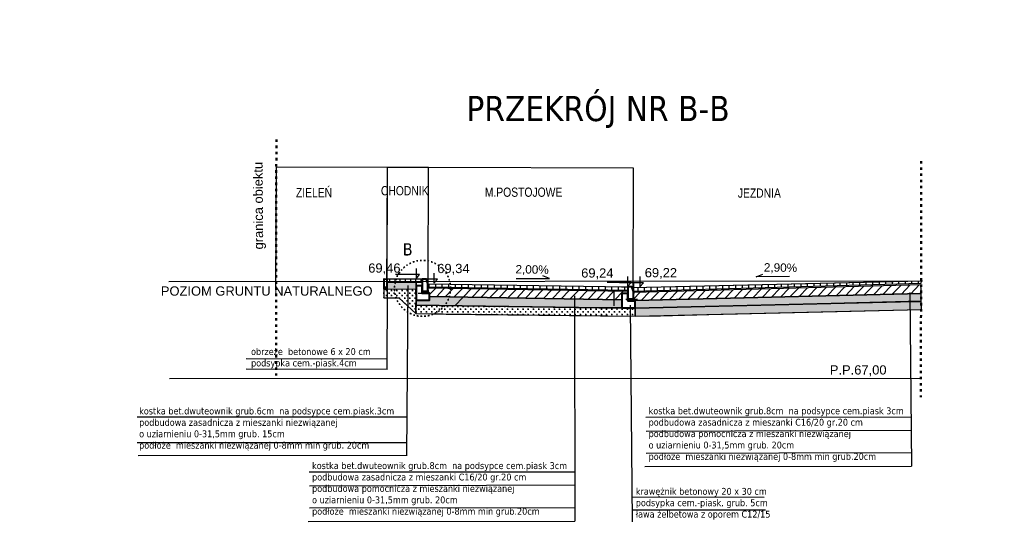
# Model space of a CAD drawing. Extents: x 8014 to 6635291, y -5609 to 5765892.
# Tile 155 of 158: x 6604926 to 6607322, y 5735956 to 5737180. Entities that reach past the tile are written whole.
import ezdxf
from ezdxf.enums import TextEntityAlignment as Align

# ---------------------------------------------------------------- set-up
doc = ezdxf.new("R2010")
doc.units = 0
doc.header["$PDSIZE"] = 0.75
doc.linetypes.add('ACAD_ISO03W100', pattern=[30, 12, -18])
doc.layers.get('0').update_dxf_attribs({"linetype": 'CONTINUOUS'})
doc.layers.get('Defpoints').update_dxf_attribs({"linetype": 'CONTINUOUS'})
doc.layers.add('1', color=7, linetype='CONTINUOUS')
doc.layers.add('a_zieleń', color=80, linetype='CONTINUOUS')
doc.layers.add('GELULI_O', color=7, linetype='CONTINUOUS', lineweight=18, true_color=0xfeffff)
doc.layers.add('LSEC_____233', color=7, linetype='CONTINUOUS', lineweight=5)
doc.styles.add('Arial', font='arial.ttf')
doc.styles.add('Style-SWISSLT_1250', font='SWISSLT_1250.shx')
doc.dimstyles.new('KKK', dxfattribs={"dimscale": 0.5, "dimtxt": 0.4, "dimasz": 0.3, "dimexe": 0.1, "dimexo": 0.1, "dimgap": 0.1, "dimtad": 1, "dimtoh": 1, "dimtxsty": 'Standard', "dimblk": 'ARCHTICK', "dimcen": 2.5, "dimadec": 0, "dimazin": 0, "dimtfac": 1, "dimtix": 1, "dimtmove": 0, "dimatfit": 0, "dimldrblk": 'OBLIQUE', "dimfxl": 1, "dimarcsym": 0})

# ---------------------------------------------------------------- blocks, each defined once
blk = doc.blocks.new('_ArchTick')
at = {"color": 0, "linetype": 'ByBlock', "const_width": 0.15}
blk.add_lwpolyline([(-0.5, -0.5), (0.5, 0.5)], dxfattribs=at)
blk = doc.blocks.new('*D798')
at = {"color": 0, "lineweight": -2}
for p, q in [((6605919.8, 5736539.6), (6605920.7, 5736820)), ((6606419.6, 5736818.4), (6605920.7, 5736820)), ((6606418.7, 5736523.5), (6606419.6, 5736818.4))]:
    blk.add_line(p, q, dxfattribs=at)
at = {"layer": 'Defpoints', "color": 0, "linetype": 'ByBlock'}
for p in [(6605920.7, 5736820), (6605919.8, 5736539.6), (6606418.7, 5736523.5)]:
    blk.add_point(p, dxfattribs=at)
at = {"color": 0, "linetype": 'ByBlock', "lineweight": -2, "xscale": 0.15, "yscale": 0.15, "zscale": 0.15}
for p, rotation in [((6605920.7, 5736820), 179.8192895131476), ((6606419.6, 5736818.4), 359.8192895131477)]:
    blk.add_blockref('_ArchTick', p, dxfattribs=dict(at, rotation=rotation))
at = {"color": 0, "linetype": 'ByBlock', "lineweight": 9, "insert": (6606090.5, 5736819.6), "char_height": 0.2, "attachment_point": 5, "rotation": 359.8193}
blk.add_mtext('5,00', dxfattribs=at)
blk = doc.blocks.new('_Oblique')
at = {"color": 0, "linetype": 'ByBlock', "lineweight": -2}
blk.add_line((-0.5, -0.5), (0.5, 0.5), dxfattribs=at)
blk = doc.blocks.new('*U707')
at = {"layer": 'LSEC_____233', "color": 7, "linetype": 'Continuous', "lineweight": -3}
for p, q in [((0.238, -0.019), (0.142, 0.019)), ((-0.238, -0.019), (0.238, -0.019))]:
    blk.add_line(p, q, dxfattribs=at)
blk = doc.blocks.new('*D799')
at = {"color": 0, "lineweight": -2}
for p, q in [((6605819.8, 5736525.1), (6605820.7, 5736820.2)), ((6605920.7, 5736819.8), (6605820.7, 5736820.1)), ((6605919.8, 5736539.6), (6605920.7, 5736819.8))]:
    blk.add_line(p, q, dxfattribs=at)
at = {"layer": 'Defpoints', "color": 0, "linetype": 'ByBlock'}
for p in [(6605820.7, 5736820.1), (6605919.8, 5736539.6), (6605819.8, 5736525)]:
    blk.add_point(p, dxfattribs=at)
at = {"color": 0, "linetype": 'ByBlock', "lineweight": -2, "xscale": 0.15, "yscale": 0.15, "zscale": 0.15}
for p, rotation in [((6605820.7, 5736820.1), 179.8192895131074), ((6605920.7, 5736819.8), 359.8192895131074)]:
    blk.add_blockref('_ArchTick', p, dxfattribs=dict(at, rotation=rotation))
at = {"color": 0, "linetype": 'ByBlock', "lineweight": 9, "insert": (6605877.4, 5736820.1), "char_height": 0.2, "attachment_point": 5, "rotation": 359.8193}
blk.add_mtext('1,00', dxfattribs=at)
blk = doc.blocks.new('*U709')
at = {"layer": 'LSEC_____233', "color": 7, "linetype": 'Continuous', "lineweight": -3}
for p, q in [((0.238, -0.019), (0.142, 0.019)), ((-0.238, -0.019), (0.238, -0.019))]:
    blk.add_line(p, q, dxfattribs=at)
blk = doc.blocks.new('*D806')
at = {"color": 0, "lineweight": -2}
for p, q in [((6605549.7, 5736525.5), (6605550.6, 5736820.9)), ((6605821.1, 5736819.9), (6605550.6, 5736820.8)), ((6605820.2, 5736540.1), (6605821.1, 5736820))]:
    blk.add_line(p, q, dxfattribs=at)
at = {"layer": 'Defpoints', "color": 0, "linetype": 'ByBlock'}
for p in [(6605550.6, 5736820.8), (6605820.2, 5736540.1), (6605549.7, 5736525.5)]:
    blk.add_point(p, dxfattribs=at)
at = {"color": 0, "linetype": 'ByBlock', "lineweight": -2, "xscale": 0.15, "yscale": 0.15, "zscale": 0.15}
for p, rotation in [((6605550.6, 5736820.8), 179.8192895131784), ((6605821.1, 5736819.9), 359.8192895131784)]:
    blk.add_blockref('_ArchTick', p, dxfattribs=dict(at, rotation=rotation))
at = {"color": 0, "linetype": 'ByBlock', "lineweight": 9, "insert": (6605672, 5736820.6), "char_height": 0.2, "attachment_point": 5, "rotation": 359.8193}
blk.add_mtext('2,75', dxfattribs=at)

msp = doc.modelspace()

# ---------------------------------------------------------------- hatches: boundary and pattern name
at = {"lineweight": -3}
h = msp.add_hatch(dxfattribs=at)
h.set_pattern_fill('GRAVEL', color=256, scale=3, angle=1)
h.set_pattern_definition([(229.01279, (6613104.082, 5742963.3874), (-597.5382947, -696.3345363), [10.25164, -1014.9145]), (185.96974, (6613097.358, 5742955.649), (912.9308586, 92.1468792), [17.59214, -1741.62147]), (133.510447, (6613079.8614, 5742953.819), (776.512551, -824.773604), [12.40445, -1228.0417]), (268.27369, (6613050.4804, 5742934.2535), (49.5909271, 1525.0977608), [16.02014, -1585.9931]), (293.833654, (6613049.9978, 5742918.2406), (-396.9004523, 907.6113656), [15.709, -1555.19423]), (358.27369, (6613056.3455, 5742903.8712), (-1525.0977608, 49.5909271), [16.02014, -1585.9931]), (38.69424, (6613072.3584, 5742903.3886), (-977.1503931, -779.1722976), [21.1858, -2097.39346]), (73.25533, (6613088.8938, 5742916.6332), (504.0615466, 1685.4537897), [20.0016, -1980.1577]), (122.429566, (6613094.6564, 5742935.7867), (-626.7955089, 979.8101398), [16.0744, -1591.36637]), (176.23636, (6613086.036, 5742949.354), (839.4022114, -61.5597874), [18.3514, -899.2181]), (223.397438, (6613067.7245, 5742950.559), (-899.63212535, -854.03081856), [23.73234, -2349.50318]), (139.814075, (6613125.92, 5742934.808), (-541.298001, 447.8212527), [8.10014, -801.917]), (172.469234, (6613119.732, 5742940.035), (993.1088736, -135.0884348), [15.41046, -1525.63917]), (226, (6613104.454, 5742942.055), (1.32987, -76.1884), [10.7763, -96.9868]), (204.19859, (6613098.962, 5742951.104), (378.282225, 159.026156), [5.80324, -574.51867]), (292.80141, (6613093.668, 5742948.725), (-80.178014, 227.23531), [8.20697, -402.1426]), (31.96376, (6613096.849, 5742941.16), (225.905436, 156.366409), [13.3296, -430.98894]), (162.56505, (6613108.158, 5742948.216), (153.70666, -73.52865), [9.6386, -231.32694]), (17.38954, (6613049.479, 5742947.954), (757.8943236, 241.8639168), [13.50264, -1336.7648]), (71.346176, (6613062.3647, 5742951.9896), (-290.1249704, -843.3918316), [11.32797, -1121.46647]), (294.19859, (6613107.892, 5742963.454), (-159.026156, 378.282225), [11.6064, -568.7155]), (344.61046, (6613112.649, 5742952.8673), (-765.8735638, 215.2664494), [13.50264, -1336.7648]), (340.44395, (6613050.304, 5742900.717), (-383.601719, 145.727422), [13.02106, -638.03203]), (295.77514, (6613062.5736, 5742896.359), (-395.5705794, 831.422971), [10.91016, -1080.1078]), (67.80141, (6613109.983, 5742887.279), (145.727422, 383.601719), [11.6064, -568.7155]), (18.354025, (6613114.3684, 5742898.025), (-985.1296333, -322.0419314), [12.7735, -1264.5713]), (70.44395, (6613072.651, 5742886.627), (-145.727422, -383.601719), [6.5105, -644.54256]), (102.30993, (6613105.412, 5742887.199), (-81.507888, 303.423704), [3.88544, -384.65985]), (166.96376, (6613104.584, 5742890.995), (229.895056, -72.198774), [15.709, -298.47164]), (187.009006, (6613089.2794, 5742894.5385), (760.5540703, 89.4871281), [14.558, -1441.24095]), (304.69007, (6613096.969, 5742934.303), (-78.84814, 151.046915), [10.9897, -263.7533]), (354.157227, (6613103.2233, 5742925.2666), (1297.8624511, -129.7689414), [19.1867, -1899.48027]), (61.9454, (6613122.31, 5742923.3134), (-295.444464, -538.638254), [7.84525, -776.68177]), (91, (6613126, 5742930.24), (-77.51827, 74.8585), [4.572, -71.628]), (121.25644, (6613087.716, 5742896.7976), (314.062691, -527.999267), [10.586, -1048.0182]), (49.01279, (6613082.223, 5742905.847), (597.5382947, 696.3345363), [20.5033, -1004.66287]), (1, (6613095.67, 5742921.324), (74.8585, 77.51827), [19.812, -56.388]), (326.304846, (6613115.48, 5742921.67), (771.1930576, -520.0200265), [12.0483, -1192.7795]), (255.0546, (6613125.504, 5742914.986), (-70.868901, -306.083451), [11.0949, -543.6495]), (208.645975, (6613122.6427, 5742904.2663), (-1434.2807594, -787.1515376), [18.06435, -1788.37393]), (176.42608, (6613106.7895, 5742895.6063), (-991.7790002, 58.9000406), [19.1109, -1891.9754])])
h.paths.add_polyline_path([(6605890.437, 5736540.487), (6605819.725, 5736540.585), (6605819.65, 5736524.578), (6605890.488, 5736523.671)])
h.paths.add_polyline_path([(6606391.216, 5736484.057), (6606391.288, 5736489.026), (6606391.288, 5736498.062), (6605923.081, 5736505.99), (6605923.322, 5736497.163), (6605890.659, 5736497.157), (6605890.557, 5736484.88), (6606391.679, 5736478.139)])
h.paths.add_polyline_path([(6607116.367, 5736494.266), (6607119.792, 5736494.612), (6607120.15, 5736513.408), (6606423.625, 5736496.121), (6606423.561, 5736488.733), (6606423.725, 5736484.862), (6606423.959, 5736477.948), (6607103.612, 5736493.95)])
h = msp.add_hatch(dxfattribs=at)
h.set_pattern_fill('ANSI31', color=256, scale=4, angle=45, style=0)
h.set_pattern_definition([(90, (6612925.974, 5742948.483), (-12.7, 0), [])])
h.paths.add_polyline_path([(6605905.328, 5736548.124), (6605819.968, 5736548.879), (6605820.019, 5736543.172), (6605905.324, 5736542.757)])
h = msp.add_hatch(dxfattribs=at)
h.set_pattern_fill('ANSI31', color=256, scale=5, angle=45)
h.set_pattern_definition([(90, (6613050.556, 5742886.241), (-15.875, 0), [])])
h.paths.add_polyline_path([(6605919.456, 5736537.198), (6606405.72, 5736529.76), (6606405.81, 5736520.991), (6605919.201, 5736528.829)])
h.paths.add_polyline_path([(6606416.464, 5736528.198), (6607119.418, 5736544.637), (6607119.243, 5736537.849), (6606420.018, 5736518.697)])
h = msp.add_hatch(dxfattribs=at)
h.set_pattern_fill('CROSS', color=256)
h.set_pattern_definition([(0, (6616084.8375, 5743842.487), (6.35, 6.35), [3.175, -9.525]), (90, (6616086.425, 5743840.8996), (-6.35, 6.35), [3.175, -9.525])])
h.paths.add_polyline_path([(6605890.154, 5736486.165), (6605890.695, 5736497.253), (6605890.154, 5736522.812), (6605812.103, 5736523.629), (6605812.076, 5736502.95), (6605831.333, 5736502.973), (6605848.937, 5736502.862), (6605890.194, 5736464.367)])
h = msp.add_hatch(dxfattribs=at)
h.set_pattern_fill('GRAVEL', color=256, scale=3, angle=47.97161, style=0)
h.set_pattern_definition([(275.9844, (6607342.5103, 5736504.9886), (101.294838, -911.96116), [10.2516, -1014.9145]), (232.94135, (6607343.579, 5736494.7928), (555.587293, 730.2441784), [17.5921, -1741.6215]), (180.48206, (6607332.9775, 5736480.754), (1132.784057, 4.849787), [12.4044, -1228.0417]), (315.2453, (6607327.232, 5736445.925), (-1081.0314795, 1076.918465), [16.0201, -1585.9931]), (340.80526, (6607338.6083, 5736434.6457), (-934.307396, 329.177839), [15.709, -1555.1942]), (45.2453, (6607353.444, 5736429.481), (-1076.918465, -1081.0314795), [16.0201, -1585.9931]), (85.66585, (6607364.7233, 5736440.8573), (-97.181823, -1245.9887854), [21.1858, -2097.3935]), (120.22694, (6607366.3244, 5736461.9825), (-888.1413777, 1518.5642605), [20.0016, -1980.1577]), (169.40118, (6607356.255, 5736479.2646), (-1143.957175, 210.3865515), [16.0744, -1591.3664]), (223.20797, (6607340.455, 5736482.221), (617.77622, 571.610201), [18.3514, -899.218]), (270.36905, (6607327.079, 5736469.657), (10.436346, -1240.402226), [23.7323, -2349.5032]), (186.7857, (6607378.3036, 5736501.451), (-696.72482, -90.12172), [8.1001, -801.917]), (219.44084, (6607370.2602, 5736500.494), (776.410194, 633.799125), [15.4105, -1525.6392]), (272.9716, (6607358.36, 5736490.704), (56.6024, -51.0158), [10.7763, -96.9868]), (251.1702, (6607347.996, 5736492.864), (141.8743, 385.04343), [5.8032, -574.5187]), (339.773, (6607346.123, 5736487.371), (-220.8229, 96.44505), [8.207, -402.1426]), (78.9354, (6607353.823, 5736484.534), (39.84269, 271.8387), [13.3296, -430.989]), (209.5367, (6607356.382, 5736497.616), (158.63397, 62.18892), [9.6386, -231.327]), (64.36115, (6607316.5334, 5736454.542), (340.350958, 719.071057), [13.5026, -1336.7648]), (118.3178, (6607322.376, 5736466.715), (418.562786, -787.583312), [11.328, -1121.4665]), (341.1702, (6607345.061, 5736507.819), (-385.04343, 141.8743), [11.6064, -568.7155]), (31.58207, (6607356.0464, 5736504.0726), (-679.965143, -412.976227), [13.5026, -1336.7648]), (27.41556, (6607351.627, 5736422.912), (-368.283754, -180.98021), [13.021, -638.032]), (342.74675, (6607363.1855, 5736428.9075), (-877.705032, 278.162034), [10.9102, -1080.1078]), (114.773, (6607402.174, 5736457.369), (-180.98021, 368.283754), [11.6064, -568.7155]), (65.32563, (6607397.3102, 5736467.9073), (-436.796009, -939.893955), [12.7735, -1264.5713]), (117.41556, (6607377.176, 5736429.634), (180.98021, -368.283754), [6.5105, -644.5426]), (149.2815, (6607399.113, 5736453.973), (-277.42526, 147.46086), [3.8854, -384.6598]), (213.9354, (6607395.772, 5736455.958), (209.64978, 118.79129), [15.709, -298.4716]), (233.98062, (6607382.739, 5736447.188), (453.555686, 617.039447), [14.558, -1441.241]), (351.6617, (6607358.918, 5736479.942), (-164.22053, 45.42925), [10.9897, -263.7533]), (41.12884, (6607369.7912, 5736478.3486), (980.473414, 860.208582), [19.1867, -1899.4803]), (108.917, (6607384.243, 5736490.969), (192.15333, -583.520092), [7.8452, -776.6818]), (137.9716, (6607381.7, 5736498.39), (-107.618, -5.5866), [4.572, -71.628]), (168.22805, (6607380.0207, 5736447.5863), (600.27977, -130.701178), [10.586, -1048.0182]), (95.9844, (6607369.6573, 5736449.746), (-101.294838, 911.96116), [20.5033, -1004.6629]), (47.9716, (6607367.52, 5736470.14), (-5.5866, 107.618), [19.812, -56.388]), (13.27646, (6607380.784, 5736484.854), (906.3746, 208.913008), [12.0483, -1192.7795]), (302.0262, (6607392.51, 5736487.621), (175.39365, -260.665584), [11.095, -543.6495]), (255.61759, (6607398.3938, 5736478.2148), (-403.2766535, -1585.602971), [18.0644, -1788.374]), (223.39769, (6607393.9067, 5736460.7166), (-719.80783, -684.81493), [19.1109, -1891.9754])])
h.paths.add_polyline_path([(6605812.836, 5736528.282), (6605819.17, 5736528.229), (6605819.23, 5736523.976), (6605812.852, 5736523.928)])
h = msp.add_hatch(dxfattribs=at)
h.set_pattern_fill('ANSI31', color=256, scale=5, angle=1)
h.set_pattern_definition([(46, (6613050.556, 5742886.241), (-11.41952, 11.027702), [])])
h.paths.add_polyline_path([(6606391.061, 5736513.213), (6606405.9, 5736513.423), (6606405.9, 5736518.295), (6605918.89, 5736526.272), (6605919.901, 5736518.872), (6605923.081, 5736505.99), (6606391.288, 5736498.062)])
h.paths.add_polyline_path([(6607120.034, 5736516.04), (6607119.512, 5736522.407), (6607119.354, 5736534.436), (6606420.397, 5736516.23), (6606419.778, 5736510.323), (6606419.819, 5736499.571), (6606423.625, 5736496.121), (6607120.15, 5736513.408)])
h = msp.add_hatch(dxfattribs=at)
h.set_pattern_fill('ANSI31', color=256, scale=100, angle=1)
h.set_pattern_definition([(46, (6613050.56, 5742886.24), (-228.39, 220.554), [])])
h.paths.add_polyline_path([(6606391.216, 5736484.057), (6606391.288, 5736489.026), (6606391.288, 5736498.062), (6605923.081, 5736505.99), (6605923.322, 5736497.163), (6605890.659, 5736497.157), (6605890.557, 5736484.88), (6606391.679, 5736478.139)])
h = msp.add_hatch(dxfattribs=at)
h.set_pattern_fill('CROSS', color=256)
h.set_pattern_definition([(0, (6616715.9804, 5743796.2584), (6.35, 6.35), [3.175, -9.525]), (90, (6616717.568, 5743794.671), (-6.35, 6.35), [3.175, -9.525])])
h.paths.add_polyline_path([(6607120.404, 5736474.591), (6607119.792, 5736494.612), (6606900.489, 5736488.81), (6606423.816, 5736478.127), (6606423.866, 5736457.945), (6606485.702, 5736459.329), (6606602.956, 5736462.566), (6606915.701, 5736469.723)])
h = msp.add_hatch(dxfattribs=at)
h.set_pattern_fill('CROSS', color=256)
h.set_pattern_definition([(0, (6616182.3864, 5743803.178), (6.35, 6.35), [3.175, -9.525]), (90, (6616183.974, 5743801.5905), (-6.35, 6.35), [3.175, -9.525])])
h.paths.add_polyline_path([(6606423.866, 5736457.945), (6606423.866, 5736478.207), (6606342.517, 5736478.575), (6605890.222, 5736485.046), (6605890.194, 5736464.367), (6605928.882, 5736463.664), (6605964.089, 5736463.442), (6606339.727, 5736458.767)])
at = {"layer": 'a_zieleń', "transparency": 33554687}
h = msp.add_hatch(dxfattribs=at)
h.set_pattern_fill('ANSI31', color=256, scale=2, angle=0.541558)
h.set_pattern_definition([(45.54155787, (6600987.53512, 5732094.77134), (-0.1784396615, 0.175097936), [])])
edge = h.paths.add_edge_path()
edge.add_line((6601184.523, 5731785.715), (6601184.767, 5731785.473))
edge.add_line((6601184.767, 5731785.473), (6601208.79, 5731802.27))
edge.add_line((6601208.79, 5731802.27), (6601211.05, 5731814.48))
edge.add_line((6601211.05, 5731814.48), (6601142.151, 5731813.823))
edge.add_arc((6601143.698, 5731819.102), 5.501, 253.660343, 270.547511)
edge.add_line((6601143.751, 5731813.601), (6601191.034, 5731814.053))
edge.add_arc((6601191.122, 5731812.113), 1.942, 359.837408, 92.593968, ccw=False)
edge.add_line((6601193.063, 5731812.108), (6601193.074, 5731811.004))
edge.add_line((6601193.074, 5731811.004), (6601197.383, 5731811.045))
edge.add_line((6601197.383, 5731811.045), (6601197.425, 5731806.621))
edge.add_line((6601197.425, 5731806.621), (6601199.732, 5731806.642))
edge.add_line((6601199.732, 5731806.642), (6601199.803, 5731799.171))
edge.add_line((6601199.803, 5731799.171), (6601197.516, 5731797.165))
edge.add_line((6601197.516, 5731797.165), (6601194.216, 5731797.133))
edge.add_line((6601194.216, 5731797.133), (6601194.251, 5731793.47))
edge.add_arc((6601191.538, 5731793.658), 2.72, 281.089447, 356.035789, ccw=False)
edge.add_line((6601192.061, 5731790.989), (6601185.152, 5731786.156))
edge.add_arc((71774552.687, -87417922.681), 113685689.918, 124.97904394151, 124.97904432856)
h.paths.add_polyline_path([(6601204.906, 5731809.178), (6601202.577, 5731808.579), (6601203.741, 5731808.879)], flags=16)

# ---------------------------------------------------------------- linework, layer by layer
at = {"linetype": 'ACAD_ISO03W100', "lineweight": 50, "ltscale": 0.5}
for p, q in [((6605550.551, 5736888.351), (6605550.224, 5736314.185)), ((6607119.602, 5736835.542), (6607119.275, 5736261.375))]:
    msp.add_line(p, q, dxfattribs=at)
at = {"lineweight": -3}
for p, q in [((6605890.452, 5736574.411), (6605890.452, 5736549.485)), ((6605933.959, 5736563.287), (6605933.959, 5736538.361)), ((6605899.006, 5736559.455), (6605840.558, 5736559.455)), ((6605942.512, 5736548.332), (6605884.064, 5736548.332)), ((6605890.452, 5736549.485), (6605899.006, 5736559.455)), ((6605890.473, 5736543.009), (6605890.473, 5736479.89)), ((6605905.457, 5736550.331), (6605905.457, 5736512.175)), ((6605919.419, 5736549.807), (6605919.419, 5736511.652)), ((6605933.959, 5736538.361), (6605942.512, 5736548.332)), ((6606413.77, 5736540.137), (6606355.322, 5736540.137)), ((6606443.988, 5736539.792), (6606385.54, 5736539.792)), ((6606405.217, 5736555.093), (6606405.217, 5736530.167)), ((6606405.217, 5736530.167), (6606413.77, 5736540.137)), ((6606419.713, 5736537.727), (6606419.713, 5736499.571)), ((6606435.435, 5736554.748), (6606435.435, 5736529.822)), ((6606435.435, 5736529.822), (6606443.988, 5736539.792)), ((6605895.287, 5736514.626), (6605924.368, 5736514.626)), ((6606372.015, 5736521.615), (6606372.015, 5736483.459)), ((6606390.725, 5736529.767), (6606419.806, 5736529.767)), ((6606405.862, 5736533.399), (6606405.862, 5736495.243)), ((6606400.739, 5736499.565), (6606429.82, 5736499.565)), ((6605290.583, 5736306.338), (6607120.139, 5736306.976))]:
    msp.add_line(p, q, dxfattribs=at)
at = {"lineweight": 30, "ltscale": 2}
msp.add_line((6605289.105, 5736542.563), (6607119.418, 5736544.637), dxfattribs=at)
at = {"lineweight": 30}
for p, q in [((6605819.968, 5736548.879), (6605906.873, 5736548.316)), ((6606416.691, 5736528.198), (6607122.643, 5736544.565)), ((6605919.374, 5736537.198), (6606405.72, 5736529.76)), ((6605812.076, 5736502.95), (6605849.33, 5736502.471)), ((6605848.937, 5736502.862), (6605890.194, 5736464.367)), ((6605890.557, 5736484.88), (6605890.659, 5736497.157)), ((6606423.866, 5736457.945), (6607120.404, 5736474.591)), ((6605890.194, 5736464.367), (6606423.866, 5736457.945))]:
    msp.add_line(p, q, dxfattribs=at)
for p, q in [((6605820.535, 5736525.55), (6605819.83, 5736328.82)), ((6605870.403, 5736533.011), (6605867.575, 5736118.839)), ((6607092.169, 5736515.684), (6607096.242, 5736092.748)), ((6606276.12, 5736508.036), (6606277.26, 5735959.321)), ((6606411.526, 5736485.241), (6606416.23, 5735957.532)), ((6605820.629, 5736353.495), (6605476.749, 5736354.751)), ((6605820.289, 5736328.192), (6605476.749, 5736329.448)), ((6605867.991, 5736212.173), (6605211.567, 5736212.678)), ((6607096.018, 5736212.267), (6606449.43, 5736211.854)), ((6607096.402, 5736180.031), (6606450.407, 5736177.509)), ((6605867.991, 5736149.792), (6605211.567, 5736149.798)), ((6605869.064, 5736118.839), (6605214.214, 5736118.598)), ((6607095.633, 5736125.318), (6606450.407, 5736124.194)), ((6607096.242, 5736092.18), (6606447.304, 5736091.362)), ((6606277.036, 5736078.84), (6605630.448, 5736078.427)), ((6606277.42, 5736046.604), (6605631.425, 5736044.082)), ((6606737.702, 5736016.532), (6606415.315, 5736018.02)), ((6606276.651, 5735991.891), (6605631.425, 5735990.767)), ((6606741.193, 5735985.912), (6606416.861, 5735985.84)), ((6606277.26, 5735958.753), (6605628.321, 5735957.935))]:
    msp.add_line(p, q)
at = {"lineweight": 40}
for points in [[(6605812.952, 5736548.825), (6605812.952, 5736548.825), (6605819.176, 5736548.672), (6605819.17, 5736528.151), (6605812.818, 5736528.204)], [(6605919.456, 5736537.464), (6605915.808, 5736548.492), (6605905.341, 5736548.591), (6605905.433, 5736518.67), (6605919.331, 5736518.719)], [(6605812.836, 5736528.282), (6605819.17, 5736528.229), (6605819.23, 5736523.976), (6605812.852, 5736523.928)], [(6605919.331, 5736518.719), (6605919.331, 5736518.719), (6605905.378, 5736518.67), (6605905.477, 5736514.625), (6605922.991, 5736514.646)], [(6606419.715, 5736518.308), (6606415.929, 5736529.801), (6606405.72, 5736529.76), (6606405.846, 5736499.514), (6606419.744, 5736499.589)], [(6606419.744, 5736499.589), (6606419.744, 5736499.589), (6606405.792, 5736499.514), (6606405.89, 5736495.469), (6606423.405, 5736495.527)]]:
    msp.add_lwpolyline(points, close=True, dxfattribs=at)
at = {"lineweight": -3}
for points in [[(6605890.437, 5736540.487), (6605819.725, 5736540.585), (6605819.65, 5736524.578), (6605890.488, 5736523.671)], [(6605905.328, 5736548.124), (6605819.968, 5736548.879), (6605820.019, 5736543.172), (6605905.324, 5736542.757)], [(6605905.138, 5736540.449), (6605890.437, 5736540.487), (6605890.531, 5736532.118), (6605905.269, 5736532.263)], [(6606416.464, 5736528.198), (6607119.418, 5736544.637), (6607119.243, 5736537.849), (6606420.018, 5736518.697)], [(6605890.154, 5736486.165), (6605890.695, 5736497.253), (6605890.154, 5736522.812), (6605812.103, 5736523.629), (6605812.076, 5736502.95), (6605831.333, 5736502.973), (6605848.937, 5736502.862), (6605890.194, 5736464.367)], [(6606391.061, 5736513.213), (6606405.9, 5736513.423), (6606405.9, 5736518.295), (6605918.89, 5736526.272), (6605919.901, 5736518.872), (6605919.901, 5736518.872), (6605923.081, 5736505.99), (6606391.288, 5736498.062)], [(6605919.456, 5736537.198), (6606405.72, 5736529.76), (6606405.81, 5736520.991), (6605919.201, 5736528.829)], [(6607120.034, 5736516.04), (6607119.512, 5736522.407), (6607119.354, 5736534.436), (6606420.397, 5736516.23), (6606419.778, 5736510.323), (6606419.819, 5736499.571), (6606423.625, 5736496.121), (6607120.15, 5736513.408)], [(6607116.367, 5736494.266), (6607119.792, 5736494.612), (6607120.15, 5736513.408), (6606423.625, 5736496.121), (6606423.561, 5736488.733), (6606423.725, 5736484.862), (6606423.959, 5736477.948), (6607103.612, 5736493.95)], [(6606391.216, 5736484.057), (6606391.288, 5736489.026), (6606391.288, 5736498.062), (6605923.081, 5736505.99), (6605923.322, 5736497.163), (6605890.659, 5736497.157), (6605890.557, 5736484.88), (6606391.679, 5736478.139)], [(6607120.404, 5736474.591), (6607119.792, 5736494.612), (6606900.489, 5736488.81), (6606423.816, 5736478.127), (6606423.866, 5736457.945), (6606485.702, 5736459.329), (6606602.956, 5736462.566), (6606915.701, 5736469.723)], [(6606423.866, 5736457.945), (6606423.866, 5736478.207), (6606342.517, 5736478.575), (6605890.222, 5736485.046), (6605890.194, 5736464.367), (6605928.882, 5736463.664), (6605964.089, 5736463.442), (6606339.727, 5736458.767)]]:
    msp.add_lwpolyline(points, close=True, dxfattribs=at)
at = {"linetype": 'ACAD_ISO03W100', "lineweight": 35, "ltscale": 0.3}
msp.add_circle((6605906.339, 5736525.913), 68.065, dxfattribs=at)
at = {"layer": '1', "lineweight": 40}
for points in [[(6605890.659, 5736497.104), (6605923.241, 5736497.146), (6605923.241, 5736497.146), (6605922.991, 5736514.646), (6605922.991, 5736514.646), (6605905.477, 5736514.625), (6605905.405, 5736532.02), (6605890.502, 5736532.052)], [(6606391.408, 5736477.948), (6606423.718, 5736478.28), (6606423.718, 5736478.28), (6606423.405, 5736495.527), (6606423.405, 5736495.527), (6606405.89, 5736495.469), (6606405.595, 5736513.205), (6606391.061, 5736513.213)]]:
    msp.add_lwpolyline(points, close=True, dxfattribs=at)

# ---------------------------------------------------------------- block references
at = {"linetype": 'Continuous'}
for name, p, xscale, yscale, zscale, rotation in [('*U707', (6606759.036, 5736557.696), -170.1137302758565, 170.1137302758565, 170.1137302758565, 0.525861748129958), ('*U709', (6606174.743, 5736553.311), 170.1137302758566, 170.1137302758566, 170.1137302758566, 359.9882846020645)]:
    msp.add_blockref(name, p, dxfattribs=dict(at, xscale=xscale, yscale=yscale, zscale=zscale, rotation=rotation))

# ---------------------------------------------------------------- texts
at = {"lineweight": -3, "insert": (6606013.066, 5736994.424), "char_height": 61.3, "width": 2220.65731, "attachment_point": 1, "line_spacing_factor": 0.685155}
msp.add_mtext('{\\fTahoma|b0|i0|c238|p34;PRZEKRÓJ NR B-B}', dxfattribs=at)
at = {"lineweight": -3, "insert": (6605857.997, 5736635.988), "char_height": 30, "width": 2220.65731, "attachment_point": 1, "rotation": 359.788858}
msp.add_mtext('{\\fTahoma|b0|i0|c238|p34;B}', dxfattribs=at)
at = {"char_height": 20, "attachment_point": 1}
for s, insert, width in [('{\\fTahoma|b0|i0|c238|p34;\\H0.8333x;obrzeże  betonowe 6 x 20 cm\\Ppodsypka cem.-piask.4cm}', (6605489.056, 5736380.375), 1668.88056), ('{\\fTahoma|b0|i0|c238|p34;\\H0.8333x;kostka bet.dwuteownik grub.6cm  na podsypce cem.piask.3cm\\Ppodbudowa zasadnicza z mieszanki niezwiązanej \\Po uziarnieniu 0-31,5mm grub. 15cm\\Ppodłoże  mieszanki niezwiązanej 0-8mm min grub. 20cm}', (6605216.692, 5736235.745), 2001.693), ('{\\fTahoma|b0|i0|c238|p34;\\H0.8333x;kostka bet.dwuteownik grub.8cm  na podsypce cem.piask 3cm\\Ppodbudowa zasadnicza z mieszanki C16/20 gr.20 cm\\Ppodbudowa pomocnicza z mieszanki niezwiązanej \\Po uziarnieniu 0-31,5mm grub. 20cm\\Ppodłoże  mieszanki niezwiązanej 0-8mm min grub.20cm}', (6606456.507, 5736236.165), 2001.693), ('{\\fTahoma|b0|i0|c238|p34;\\H0.8333x;kostka bet.dwuteownik grub.8cm  na podsypce cem.piask 3cm\\Ppodbudowa zasadnicza z mieszanki C16/20 gr.20 cm\\Ppodbudowa pomocnicza z mieszanki niezwiązanej \\Po uziarnieniu 0-31,5mm grub. 20cm\\Ppodłoże  mieszanki niezwiązanej 0-8mm min grub.20cm}', (6605637.525, 5736102.738), 2001.693), ('{\\fTahoma|b0|i0|c238|p34;\\H0.8333x;krawężnik betonowy 20 x 30 cm\\Ppodsypka cem.-piask. grub. 5cm\\Pława żelbetowa z oporem C12/15}', (6606425.307, 5736040.137), 875.545)]:
    msp.add_mtext(s, dxfattribs=dict(at, insert=insert, width=width))
at = {"layer": 'GELULI_O', "color": 7, "linetype": 'Continuous', "lineweight": 0, "style": 'Arial'}
msp.add_text('Mieczysławy Ćwiklińskiej', height=1.25, rotation=75.320147, dxfattribs=at).set_placement((6606072.305, 5736752.73, 10.8), align=Align.CENTER)
at = {"layer": 'LSEC_____233', "color": 7, "linetype": 'Continuous', "lineweight": -3, "style": 'Style-SWISSLT_1250'}
for s, height, rotation, p in [('granica obiektu', 22.5, 90.415412, (6605507.227, 5736620.649)), ('2,90%%%', 20.4136, 359.157539, (6606737.102, 5736577.191)), ('2,00%%%', 20.4136, 359.157539, (6606132.592, 5736572.62))]:
    msp.add_text(s, height=height, rotation=rotation, dxfattribs=at).set_placement(p, align=Align.MIDDLE_LEFT)
at = {"layer": 'LSEC_____233', "color": 7, "linetype": 'Continuous', "lineweight": -3, "style": 'Arial', "width": 0.8}
for s, p in [('ZIELEŃ', (6605598.192, 5736759.083)), ('CHODNIK', (6605805.006, 5736763.682)), ('M.POSTOJOWE', (6606057.899, 5736760.121)), ('JEZDNIA', (6606673.61, 5736757.876))]:
    msp.add_text(s, height=22.5, dxfattribs=at).set_placement(p, align=Align.MIDDLE_LEFT)
at = {"layer": 'LSEC_____233', "color": 7, "linetype": 'Continuous', "lineweight": -3, "style": 'Style-SWISSLT_1250'}
for s, p in [('69,46', (6605774.178, 5736575.411)), ('69,34', (6605942.178, 5736574.343)), ('69,24', (6606292.429, 5736563.417)), ('69,22', (6606447.105, 5736564.146)), ('POZIOM GRUNTU NATURALNEGO', (6605269.537, 5736519.51)), ('P.P.67,00', (6606897.499, 5736327.449))]:
    msp.add_text(s, height=22.5, dxfattribs=at).set_placement(p, align=Align.MIDDLE_LEFT)

# ---------------------------------------------------------------- dimensions: what is measured, and where the dimension line sits
at = {"lineweight": 9}
for base, p1, p2, text, picture, middle in [((6605550.616, 5736820.801), (6605820.236, 5736540.077), (6605549.684, 5736525.483), '2,75', '*D806', (6605672.021, 5736820.418)), ((6605820.696, 5736820.114), (6605919.79, 5736539.594), (6605819.765, 5736525), '1,00', '*D799', (6605877.369, 5736819.935)), ((6605920.674, 5736819.953), (6606418.717, 5736523.481), (6605919.79, 5736539.594), '5,00', '*D798', (6606090.475, 5736819.417))]:
    dim = msp.add_linear_dim(base=base, p1=p1, p2=p2, angle=359.81929, text=text, dimstyle='KKK', dxfattribs=at)
    dim.commit()
    dim.dimension.update_dxf_attribs({"geometry": picture, "text_midpoint": middle, "dimtype": 160})

doc.saveas('drawing.dxf')
